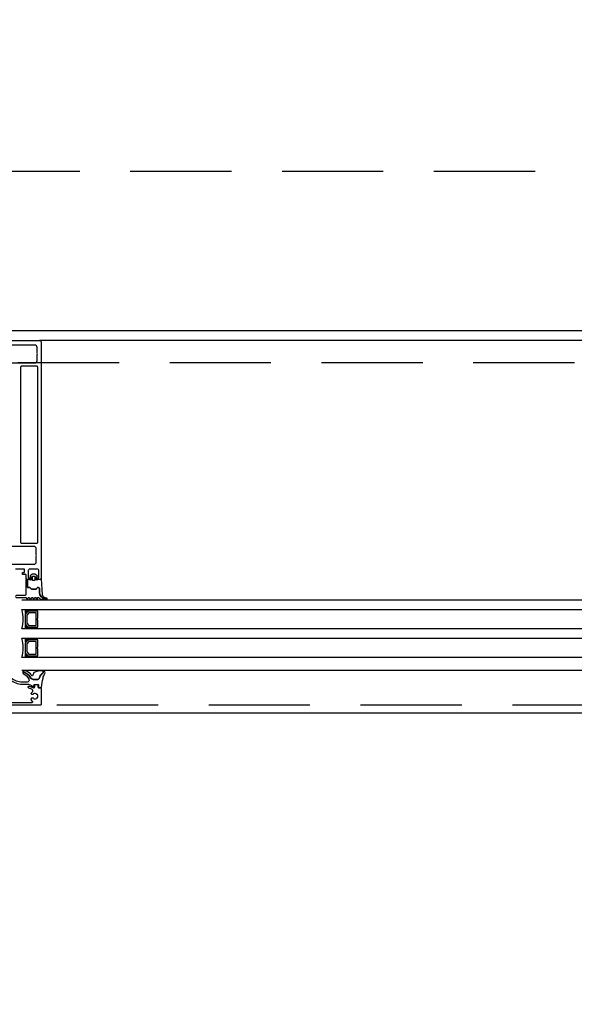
# Model space of a CAD drawing. Header units: millimetres. Extents: x 247761 to 294611, y 172579 to 236863.
# Tile 168 of 256: x 263255 to 263603, y 174433 to 175051. Entities that reach past the tile are written whole.
import ezdxf

# ---------------------------------------------------------------- set-up
doc = ezdxf.new("R2010")
doc.units = ezdxf.units.MM
doc.linetypes.add('ČÁRKOVANÁ', pattern=[19.05, 12.7, -6.35])
for name, color, linetype in [('FASÁDA DETAILNÍ', 4, 'Continuous'), ('KOTY 50', 7, 'Continuous'), ('NOVA', 240, 'Continuous')]:
    doc.layers.add(name, color=color, linetype=linetype)
doc.styles.add('CS-ROMANS', font='romans.shx', dxfattribs={"width": 0.75, "oblique": 5})
doc.dimstyles.new('A_KÓTA_50', dxfattribs={"dimtxt": 110, "dimasz": 2, "dimexe": 100, "dimexo": 1500, "dimgap": 40, "dimtad": 1, "dimrnd": 1, "dimdsep": 46, "dimtxsty": 'CS-ROMANS', "dimblk": 'KOT_CARA20', "dimcen": 45, "dimse1": 1, "dimse2": 1, "dimclrd": 256, "dimclre": 256, "dimclrt": 256, "dimadec": 0, "dimazin": 0, "dimtfac": 1, "dimtix": 1, "dimtmove": 2, "dimatfit": 3, "dimldrblk": 'OBLIQUE', "dimfxl": 0, "dimtolj": 1, "dimarcsym": 0})

# ---------------------------------------------------------------- blocks, each defined once
blk = doc.blocks.new('284336')
for points in [[(-0.7, -9.6), (-10, -9.6, 0.414511), (-10.51, -10.11), (-10.51, -15.51, -1), (-11.69, -15.51), (-11.69, -9.6), (-12.69, -8.95, -0.668884), (-12.6, -8.23), (-11.99, -8.01, 0.766384), (-11.99, -7.21), (-12.6, -6.99, -0.76831), (-12.6, -6.23), (-11.99, -6.01, 0.766384), (-11.99, -5.21), (-12.6, -4.99, -0.76831), (-12.6, -4.23), (-11.99, -4.01, 0.766384), (-11.99, -3.21), (-12.6, -2.99, -0.877523), (-12.5, -2.22), (-12.1, -2.22, 0.698129), (-11.83, -1.5, -0.220231), (-12.89, 0.78), (-12.89, 3.45, -0.157143), (-12.82, 3.68), (-12.69, 3.42, -0.067482), (-12.48, 2.53, 0.393136), (-8.66, -1.02), (-6.1, -1.02, -0.414214), (-5.61, -1.51), (-5.61, -2.22, -0.267949), (-5.85, -2.65), (-6.35, -2.93, 0.267949), (-6.61, -3.38), (-6.61, -5.84, 0.267949), (-6.35, -6.29), (-5.85, -6.57, -0.267949), (-5.61, -7), (-5.61, -8.11, 0.414215), (-5.1, -8.62), (-0.41, -8.62), (-0.41, -9.31, -0.414212), (-0.7, -9.6)], [(-0.41, 0), (-0.41, -2, 0.990243), (-0.4, -3.02), (0.9, -3.02, 0.414214), (1.21, -2.71), (1.21, -2.61, -0.668123), (1.71, -2.4), (2.75, -3.45, -0.199004), (2.89, -3.79), (2.89, -5.43, -0.199038), (2.75, -5.77), (1.71, -6.82, -0.668191), (1.21, -6.61), (1.21, -6.51, 0.414214), (0.9, -6.2), (-0.4, -6.2, 0.990269), (-0.41, -7.22), (-0.41, -8.6), (-5.1, -8.6, -0.414215), (-5.59, -8.11), (-5.59, -7, 0.267949), (-5.84, -6.56), (-6.34, -6.27, -0.267949), (-6.59, -5.84), (-6.59, -3.38, -0.267949), (-6.34, -2.95), (-5.84, -2.66, 0.267949), (-5.59, -2.22), (-5.59, -1.51, 0.414214), (-6.1, -1), (-8.66, -1, -0.393156), (-12.46, 2.53, 0.067572), (-12.67, 3.43), (-12.8, 3.7, -0.637545), (-12.12, 3.53), (-11.92, 2.53, 0.344315), (-10.06, 0.91), (0, 0.38, -0.406913), (0.39, 0), (-0.41, 0)], [(1.7, -4.31, 0.414235), (1.2, -3.81), (-0.7, -3.81, 0.414214), (-1.2, -4.31), (-1.2, -4.91, 0.414214), (-0.7, -5.41), (1.2, -5.41, 0.414235), (1.7, -4.91), (1.7, -4.31)]]:
    blk.add_lwpolyline(points, format="xyb", close=True)
blk = doc.blocks.new('433270')
blk.add_lwpolyline([(1, 0, 0.414364), (0, -1), (0, -1.4, 0.255924), (0.23, -1.83, -0.547723), (0.23, -3.17, 0.255924), (0, -3.6), (0, -14.6, 0.414214), (0.3, -14.9), (1.2, -14.9, 0.414214), (1.7, -14.4), (1.7, -10.3, -0.414214), (2, -10), (6, -10, 0.414248), (7, -9), (7, -7.7, 0.414179), (6.5, -7.2), (5.7, -7.2, 0.414232), (5.4, -7.5), (5.4, -8.2, -0.414198), (5.1, -8.5), (2.8, -8.5, -0.414204), (1.8, -7.5), (1.8, -4.49, -0.147432), (1.97, -3.94, 0.147461), (2.4, -2.5), (2.4, -2.3, -0.414214), (2.9, -1.8), (21.87, -1.8, -0.668178), (22.22, -2.65), (22.16, -2.72, 1), (21.59, -3.29), (21.52, -3.35, 0.198912), (21.38, -3.71), (21.38, -4.05, 0.414214), (22.08, -4.75), (22.38, -4.75, 0.576988), (22.64, -4.3, -0.311246), (24.56, -4.3, 0.576988), (24.82, -4.75), (25.3, -4.75, -0.260065), (25.3, -6.65), (24.82, -6.65, 0.576988), (24.56, -7.1, -0.311246), (22.64, -7.1, 0.576988), (22.38, -6.65), (22.08, -6.65, 0.414214), (21.38, -7.35), (21.38, -7.61, 0.267949), (21.63, -8.04), (21.89, -8.2, -0.637047), (21.73, -10), (19.83, -10.7, 0.315299), (19.5, -11.17), (19.5, -11.49, 0.520567), (20.17, -11.96), (22.83, -10.99, -0.520567), (23.5, -11.46), (23.5, -12.5, 0.414062), (24, -13), (25, -13, 0.414186), (25.5, -12.5), (25.5, -11.5, -0.414182), (26, -11), (27, -11, 0.414214), (27.5, -10.5), (27.5, -0.5, 0.414214), (27, 0), (1, 0)], format="xyb", close=True)
blk = doc.blocks.new('284325')
for points in [[(0.84, -5.23, -0.560316), (0.94, -4.73), (1.94, -4.36, 0.3153), (2.14, -4.08), (2.14, -1.89, 0.451558), (1.8, -1.59), (0.9, -1.7, -0.399586), (0.57, -1.46), (0.3, -0.07, -0.415977), (0.53, 0.29, 0.024107), (6.15, 1.24, 0.076636), (8.99, 2.34, -0.577615), (10.79, 1.3), (10.02, 1.37, 0.283171), (9.08, 0.9, -0.168429), (7.07, -0.74), (5.9, -1.16, 0.315302), (5.24, -2.1), (5.24, -4.21, 0.269719), (6.76, -6.82, -0.194797), (10.18, -11.53, -0.342663), (9.17, -11.17, 0.119207), (5.43, -7.59, 0.578571), (3.63, -8.62), (3.63, -11.77, 0.176415), (6.16, -18.72, -1), (5.24, -19.49, -0.176415), (2.43, -11.77), (2.43, -8.89, 0.208286), (0.84, -5.23)], [(8.95, -6.65), (10.32, -8.78, -0.134555), (10.79, -10.63, -0.339795), (10.19, -11.53, 0.194788), (6.76, -6.81, -0.269736), (5.25, -4.21), (5.25, -2.1, -0.315302), (5.9, -1.17), (7.07, -0.74, 0.168429), (9.09, 0.89, -0.283167), (10.01, 1.36), (10.79, 1.29), (10.79, -0.74, -0.070852), (10.71, -1.3), (9.95, -3.93, -0.241839), (9.08, -4.83), (7.93, -5.22, 0.836024), (8.08, -6.19), (8.11, -6.19, -0.255349), (8.95, -6.65)]]:
    blk.add_lwpolyline(points, format="xyb", close=True)
blk = doc.blocks.new('A$C69D17D4D')
at = {"layer": 'FASÁDA DETAILNÍ'}
for p, q in [((-8515.5, 1478), (-11377.5, 1478)), ((-8463.5, 1315), (-11388.5, 1315)), ((-11388.5, 1309), (-8463.5, 1309)), ((-8463.5, 1297), (-11388.5, 1297)), ((-11388.5, 1291), (-8504.5, 1291)), ((-8463.5, 1279), (-11388.5, 1279)), ((-11388.5, 1271), (-8504.5, 1271))]:
    blk.add_line(p, q, dxfattribs=at)
for points in [[(1656, 1244), (-24924, 1244), (-24924, 24924), (1656, 24924)], [(1416, 1484), (-24684, 1484), (-24684, 24684), (1416, 24684)], [(-11378.5, 1308), (-11384.5, 1308), (-11386.5, 1306), (-11386.5, 1300), (-11384.5, 1298), (-11378.5, 1298), (-11378.5, 1302.5), (-11379, 1302.5), (-11379, 1303.5), (-11378.5, 1303.5)], [(-11379.5, 1299), (-11379.5, 1307), (-11384.09, 1307), (-11385.5, 1305.59), (-11385.5, 1300.55), (-11384.09, 1299)], [(-11378.5, 1290), (-11384.5, 1290), (-11386.5, 1288), (-11386.5, 1282), (-11384.5, 1280), (-11378.5, 1280), (-11378.5, 1284.5), (-11379, 1284.5), (-11379, 1285.5), (-11378.5, 1285.5)], [(-11379.5, 1281), (-11379.5, 1289), (-11384.09, 1289), (-11385.5, 1287.59), (-11385.5, 1282.55), (-11384.09, 1281)]]:
    blk.add_lwpolyline(points, close=True, dxfattribs=at)
at = {"layer": 'FASÁDA DETAILNÍ', "linetype": 'ČÁRKOVANÁ', "ltscale": 5}
blk.add_lwpolyline([(1651, 1249), (-24919, 1249), (-24919, 24919), (1651, 24919)], close=True, dxfattribs=at)
at = {"layer": 'FASÁDA DETAILNÍ', "color": 7, "linetype": 'ČÁRKOVANÁ', "ltscale": 5}
for points in [[(1436, 1464), (-24704, 1464), (-24704, 24704), (1436, 24704)], [(1316, 1584), (-24584, 1584), (-24584, 24584), (1316, 24584)]]:
    blk.add_lwpolyline(points, close=True, dxfattribs=at)
at = {"layer": 'FASÁDA DETAILNÍ'}
for points in [[(-11399.36, 1337.5), (-11380.99, 1337.5, 0.414214), (-11379.49, 1339), (-11379.49, 1342.5, 0.399985), (-11379.49, 1343.5), (-11379.49, 1347.2, 0.414214), (-11380.99, 1348.7), (-11399.36, 1348.7, -0.13165)], [(-11399.35, 1463.8), (-11380.49, 1463.8, 0.414232), (-11378.99, 1465.3), (-11378.99, 1469.01, 0.399985), (-11378.99, 1470.01), (-11378.99, 1473.5, 0.414232), (-11380.49, 1475), (-11399.35, 1475, -0.116937)], [(-11403, 1478), (-11377.5, 1478, -0.414214), (-11376.5, 1477), (-11376.5, 1477), (-11376.5, 1328.5, -0.414214), (-11377, 1328), (-11378.3, 1328, -0.41422), (-11378.8, 1328.5), (-11378.8, 1329), (-11377.8, 1329), (-11377.8, 1333.5, 0.414214), (-11378.8, 1334.5), (-11383.5, 1334.5, 0.414214), (-11384.5, 1333.5), (-11384.5, 1329), (-11382.8, 1329), (-11382.8, 1328.5, -0.414201), (-11383.3, 1328), (-11385.3, 1328, -0.414214), (-11385.8, 1328.5), (-11385.8, 1330.64, 0.414214), (-11386.3, 1331.14), (-11388.1, 1331.14), (-11388.1, 1332.39), (-11386.9, 1332.39), (-11386.9, 1334.2, 0.414214), (-11387.2, 1334.5), (-11392.5, 1334.5, 0.414167)]]:
    blk.add_lwpolyline(points, format="xyb", dxfattribs=at)
blk.add_lwpolyline([(-11378.6, 1351.2), (-11378.6, 1461.3, 0.414214), (-11379.1, 1461.8), (-11388.8, 1461.8, 0.414214), (-11389.3, 1461.3), (-11389.3, 1351.2, 0.414214), (-11388.8, 1350.7), (-11379.1, 1350.7, 0.414214), (-11378.6, 1351.2)], format="xyb", close=True, dxfattribs=at)
for centre, radius, start, end in [((-11410.39, 1303), 22.7, 344.67278, 15.32722), ((-11382.95, 1307.65), 3.55, 157.59095, 202.70618), ((-11383.32, 1307.76), 2.9, 154.70485, 204.69333), ((-11383.66, 1307.93), 2.25, 151.59719, 208.47266), ((-11383.91, 1308.08), 1.71, 147.31435, 212.70505), ((-11384.07, 1308.21), 1.26, 141.50044, 218.03437), ((-11384.16, 1308.36), 0.879, 133.50356, 226.00509), ((-11384.15, 1308.5), 0.596, 123.03656, 236.96344), ((-11383.85, 1308.5), 0.596, 123.03656, 236.96344), ((-11383.56, 1308.5), 0.596, 123.03656, 236.96344), ((-11383.27, 1308.5), 0.596, 123.03656, 236.96344), ((-11382.98, 1308.5), 0.596, 123.03656, 236.96344), ((-11382.68, 1308.5), 0.596, 123.03656, 236.96344), ((-11382.39, 1308.5), 0.596, 123.03656, 236.96344), ((-11382.1, 1308.5), 0.596, 123.03656, 236.96344), ((-11381.81, 1308.5), 0.596, 123.03656, 236.96344), ((-11381.51, 1308.5), 0.596, 123.03656, 236.96344), ((-11381.22, 1308.5), 0.596, 123.03656, 236.96344), ((-11380.93, 1308.5), 0.596, 123.03656, 236.96344), ((-11380.64, 1308.5), 0.596, 123.03656, 236.96344), ((-11382.95, 1298.35), 3.55, 157.29382, 202.40905), ((-11383.32, 1298.24), 2.9, 155.30667, 205.29515), ((-11383.66, 1298.07), 2.25, 151.52734, 208.40281), ((-11383.91, 1297.92), 1.71, 147.29495, 212.68565), ((-11384.07, 1297.79), 1.26, 141.96563, 218.49956), ((-11384.16, 1297.64), 0.879, 133.99491, 226.49644), ((-11384.15, 1297.5), 0.596, 123.03656, 236.96344), ((-11383.85, 1297.5), 0.596, 123.03656, 236.96344), ((-11383.56, 1297.5), 0.596, 123.03656, 236.96344), ((-11383.27, 1297.5), 0.596, 123.03656, 236.96344), ((-11382.98, 1297.5), 0.596, 123.03656, 236.96344), ((-11382.68, 1297.5), 0.596, 123.03656, 236.96344), ((-11382.39, 1297.5), 0.596, 123.03656, 236.96344), ((-11382.1, 1297.5), 0.596, 123.03656, 236.96344), ((-11381.81, 1297.5), 0.596, 123.03656, 236.96344), ((-11381.51, 1297.5), 0.596, 123.03656, 236.96344), ((-11381.22, 1297.5), 0.596, 123.03656, 236.96344), ((-11380.93, 1297.5), 0.596, 123.03656, 236.96344), ((-11380.64, 1297.5), 0.596, 123.03656, 236.96344), ((-11410.39, 1285), 22.7, 344.67278, 15.32722), ((-11382.95, 1289.65), 3.55, 157.59095, 202.70618), ((-11383.32, 1289.76), 2.9, 154.70485, 204.69333), ((-11383.66, 1289.93), 2.25, 151.59719, 208.47266), ((-11383.91, 1290.08), 1.71, 147.31435, 212.70505), ((-11384.07, 1290.21), 1.26, 141.50044, 218.03437), ((-11384.16, 1290.36), 0.879, 133.50356, 226.00509), ((-11384.15, 1290.5), 0.596, 123.03656, 236.96344), ((-11383.85, 1290.5), 0.596, 123.03656, 236.96344), ((-11383.56, 1290.5), 0.596, 123.03656, 236.96344), ((-11383.27, 1290.5), 0.596, 123.03656, 236.96344), ((-11382.98, 1290.5), 0.596, 123.03656, 236.96344), ((-11382.68, 1290.5), 0.596, 123.03656, 236.96344), ((-11382.39, 1290.5), 0.596, 123.03656, 236.96344), ((-11382.1, 1290.5), 0.596, 123.03656, 236.96344), ((-11381.81, 1290.5), 0.596, 123.03656, 236.96344), ((-11381.51, 1290.5), 0.596, 123.03656, 236.96344), ((-11381.22, 1290.5), 0.596, 123.03656, 236.96344), ((-11380.93, 1290.5), 0.596, 123.03656, 236.96344), ((-11380.64, 1290.5), 0.596, 123.03656, 236.96344), ((-11382.95, 1280.35), 3.55, 157.29382, 202.40905), ((-11383.32, 1280.24), 2.9, 155.30667, 205.29515), ((-11383.66, 1280.07), 2.25, 151.52734, 208.40281), ((-11383.91, 1279.92), 1.71, 147.29495, 212.68565), ((-11384.07, 1279.79), 1.26, 141.96563, 218.49956), ((-11384.16, 1279.64), 0.879, 133.99491, 226.49644), ((-11384.15, 1279.5), 0.596, 123.03656, 236.96344), ((-11383.85, 1279.5), 0.596, 123.03656, 236.96344), ((-11383.56, 1279.5), 0.596, 123.03656, 236.96344), ((-11383.27, 1279.5), 0.596, 123.03656, 236.96344), ((-11382.98, 1279.5), 0.596, 123.03656, 236.96344), ((-11382.68, 1279.5), 0.596, 123.03656, 236.96344), ((-11382.39, 1279.5), 0.596, 123.03656, 236.96344), ((-11382.1, 1279.5), 0.596, 123.03656, 236.96344), ((-11381.81, 1279.5), 0.596, 123.03656, 236.96344), ((-11381.51, 1279.5), 0.596, 123.03656, 236.96344), ((-11381.22, 1279.5), 0.596, 123.03656, 236.96344), ((-11380.93, 1279.5), 0.596, 123.03656, 236.96344), ((-11380.64, 1279.5), 0.596, 123.03656, 236.96344)]:
    blk.add_arc(centre, radius, start, end, dxfattribs=at)
at = {"layer": 'FASÁDA DETAILNÍ', "xscale": -1}
for name, p, rotation in [('284336', (-11376.5, 1328.41), 270), ('284325', (-11376.5, 1259.86), 270), ('433270', (-11404, 1249), 180)]:
    blk.add_blockref(name, p, dxfattribs=dict(at, rotation=rotation))
blk = doc.blocks.new('KOT_CARA20')
for p, q in [((0, 20), (0, -20)), ((0, 0), (14.14, 14.14)), ((0, 0), (-14.14, -14.14))]:
    blk.add_line(p, q)
blk = doc.blocks.new('*D33')
at = {"layer": 'Defpoints', "color": 0, "ltscale": 5, "transparency": 16777216}
for p in [(249720.52, 174615.26), (276300.52, 174615.26), (276300.52, 172618.77)]:
    blk.add_point(p, dxfattribs=at)
at = {"layer": 'KOTY 50', "lineweight": -2, "ltscale": 5, "transparency": 16777216}
blk.add_line((249722.52, 172618.77), (276298.52, 172618.77), dxfattribs=at)
at = {"layer": 'KOTY 50', "lineweight": -2, "ltscale": 5, "transparency": 16777216, "xscale": 2, "yscale": 2, "zscale": 2, "rotation": 180}
blk.add_blockref('KOT_CARA20', (249720.52, 172618.77), dxfattribs=at)
at = {"layer": 'KOTY 50', "lineweight": -2, "ltscale": 5, "transparency": 16777216, "xscale": 2, "yscale": 2, "zscale": 2}
blk.add_blockref('KOT_CARA20', (276300.52, 172618.77), dxfattribs=at)
at = {"layer": 'KOTY 50', "ltscale": 5, "transparency": 16777216, "insert": (263010.52, 172713.77), "char_height": 110, "attachment_point": 5, "style": 'CS-ROMANS'}
blk.add_mtext('\\A1;26580', dxfattribs=at)
blk = doc.blocks.new('_OBLIQUE')
at = {"color": 0, "linetype": 'ByBlock', "ltscale": 15}
blk.add_line((-0.5, -0.5), (0.5, 0.5), dxfattribs=at)

msp = doc.modelspace()

# ---------------------------------------------------------------- block references
at = {"layer": 'NOVA', "ltscale": 300}
msp.add_blockref('A$C69D17D4D', (274644.517, 173371.259), dxfattribs=at)

# ---------------------------------------------------------------- dimensions: what is measured, and where the dimension line sits
at = {"layer": 'KOTY 50', "ltscale": 5}
dim = msp.add_linear_dim(base=(276300.517, 172618.774), p1=(249720.517, 174615.259), p2=(276300.517, 174615.259), dimstyle='A_KÓTA_50', dxfattribs=at)
dim.commit()
dim.dimension.update_dxf_attribs({"geometry": '*D33', "text_midpoint": (263010.517, 172713.774)})

doc.saveas('drawing.dxf')
